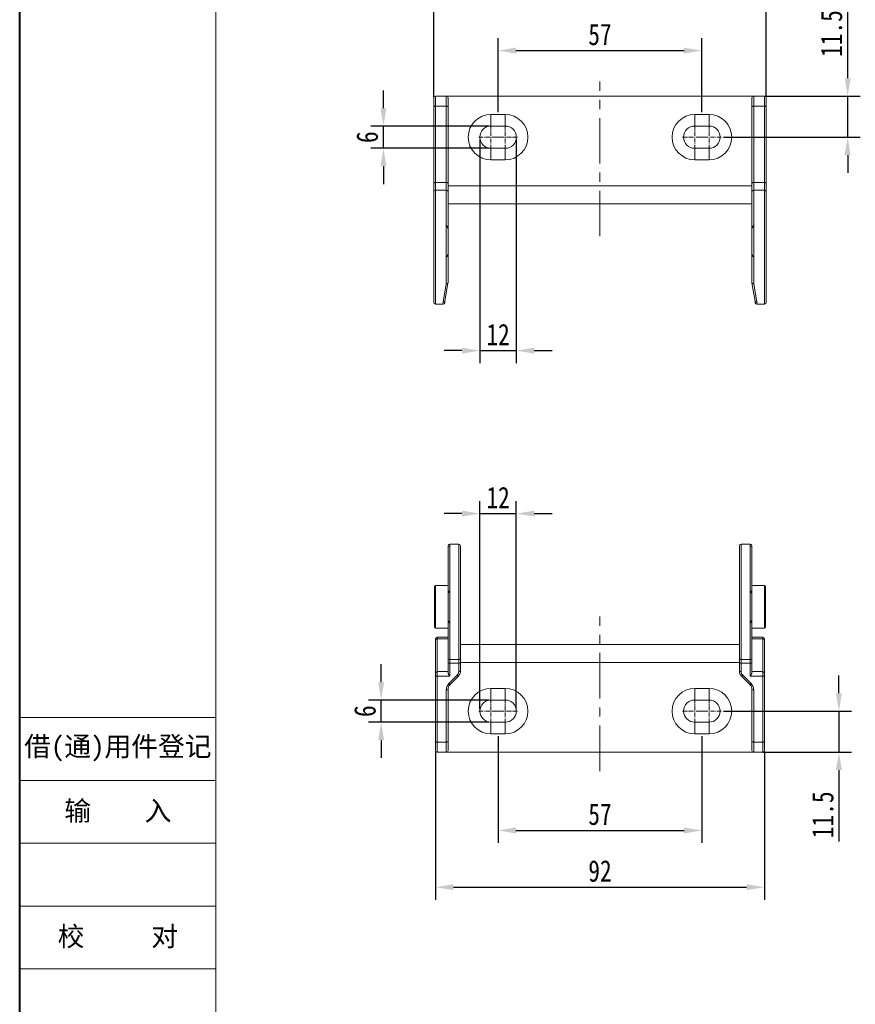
# Model space of a CAD drawing. Header units: millimetres. Extents: x 3104 to 4027, y -212 to 440.
# Tile 2 of 39: x 3104 to 3337, y -53 to 223. Entities that reach past the tile are written whole.
import ezdxf

# ---------------------------------------------------------------- set-up
doc = ezdxf.new("R2010")
doc.units = ezdxf.units.MM
doc.linetypes.add('CENTER', pattern=[0.6, 0.375, -0.075, 0.075, -0.075])
doc.linetypes.add('CENTERX2', pattern=[20.32, 12.7, -2.54, 2.54, -2.54])
doc.styles.get("Standard").update_dxf_attribs({"font": '仿宋_GB2312.ttf', "width": 0.8})
doc.styles.add('样式 3.5', font='仿宋_GB2312.ttf')
doc.dimstyles.new('副本 ISO-25.1', dxfattribs={"dimtxt": 6, "dimasz": 5, "dimexe": 3.5, "dimexo": 0.625, "dimgap": 1.5, "dimtad": 1, "dimdsep": 46, "dimtxsty": 'Standard', "dimcen": 2.5, "dimadec": 0, "dimazin": 0, "dimtfac": 1, "dimtmove": 0, "dimatfit": 3, "dimfxl": 0, "dimarcsym": 0})

# ---------------------------------------------------------------- blocks, each defined once
blk = doc.blocks.new('*D2081')
at = {"color": 0, "lineweight": -2}
for p, q in [((3237.54, 22.39), (3237.54, -7.51)), ((3294.54, 22.39), (3294.54, -7.51)), ((3242.54, -4.01), (3289.54, -4.01))]:
    blk.add_line(p, q, dxfattribs=at)
at = {"color": 0, "lineweight": 9}
for points in [[(3242.54, -3.18), (3242.54, -4.85), (3237.54, -4.01)], [(3289.54, -3.18), (3289.54, -4.85), (3294.54, -4.01)]]:
    blk.add_solid(points, dxfattribs=at)
at = {"layer": 'Defpoints', "color": 0, "lineweight": 9}
for p in [(3237.54, 23.01), (3294.54, 23.01), (3294.54, -4.01)]:
    blk.add_point(p, dxfattribs=at)
at = {"color": 0, "lineweight": 9, "insert": (3266.04, 0.49), "char_height": 6, "attachment_point": 5}
blk.add_mtext('57', dxfattribs=at)
blk = doc.blocks.new('*D2082')
at = {"color": 0, "lineweight": -2}
for p, q in [((3220.04, 18.09), (3220.04, -23.38)), ((3312.04, 18.09), (3312.04, -23.38)), ((3225.04, -19.88), (3307.04, -19.88))]:
    blk.add_line(p, q, dxfattribs=at)
at = {"color": 0, "lineweight": 9}
for points in [[(3225.04, -19.05), (3225.04, -20.72), (3220.04, -19.88)], [(3307.04, -19.05), (3307.04, -20.72), (3312.04, -19.88)]]:
    blk.add_solid(points, dxfattribs=at)
at = {"layer": 'Defpoints', "color": 0, "lineweight": 9}
for p in [(3220.04, 18.71), (3312.04, 18.71), (3312.04, -19.88)]:
    blk.add_point(p, dxfattribs=at)
at = {"color": 0, "lineweight": 9, "insert": (3266.04, -15.38), "char_height": 6, "attachment_point": 5}
blk.add_mtext('92', dxfattribs=at)
blk = doc.blocks.new('*D2083')
at = {"color": 0, "lineweight": -2}
for p, q in [((3332.87, 34.36), (3332.87, 39.36)), ((3300.57, 29.36), (3336.37, 29.36)), ((3332.87, 29.36), (3332.87, 17.86)), ((3311.57, 17.86), (3336.37, 17.86)), ((3332.87, 12.86), (3332.87, -7.12))]:
    blk.add_line(p, q, dxfattribs=at)
at = {"color": 0, "lineweight": 9}
for points in [[(3332.03, 34.36), (3333.7, 34.36), (3332.87, 29.36)], [(3332.03, 12.86), (3333.7, 12.86), (3332.87, 17.86)]]:
    blk.add_solid(points, dxfattribs=at)
at = {"layer": 'Defpoints', "color": 0, "lineweight": 9}
for p in [(3299.95, 29.36), (3310.94, 17.86), (3332.87, 17.86)]:
    blk.add_point(p, dxfattribs=at)
at = {"color": 0, "lineweight": 9, "insert": (3328.37, 0.37), "char_height": 6, "attachment_point": 5, "rotation": 90}
blk.add_mtext('11.5', dxfattribs=at)
blk = doc.blocks.new('*D2084')
at = {"color": 0, "lineweight": -2}
for p, q in [((3204.84, 37.46), (3204.84, 42.46)), ((3234.91, 32.46), (3201.34, 32.46)), ((3204.84, 26.26), (3204.84, 32.46)), ((3234.91, 26.26), (3201.34, 26.26)), ((3204.84, 21.26), (3204.84, 16.26))]:
    blk.add_line(p, q, dxfattribs=at)
at = {"color": 0, "lineweight": 9}
for points in [[(3204.01, 37.46), (3205.67, 37.46), (3204.84, 32.46)], [(3204.01, 21.26), (3205.67, 21.26), (3204.84, 26.26)]]:
    blk.add_solid(points, dxfattribs=at)
at = {"layer": 'Defpoints', "color": 0, "lineweight": 9}
for p in [(3204.84, 32.46), (3235.54, 32.46), (3235.54, 26.26)]:
    blk.add_point(p, dxfattribs=at)
at = {"color": 0, "lineweight": 9, "insert": (3200.34, 29.36), "char_height": 6, "attachment_point": 5, "rotation": 90}
blk.add_mtext('6', dxfattribs=at)
blk = doc.blocks.new('*D2085')
at = {"color": 0, "lineweight": -2}
for p, q in [((3232.44, 29.94), (3232.44, 88.11)), ((3242.64, 29.99), (3242.64, 88.11)), ((3227.44, 84.61), (3222.44, 84.61)), ((3232.44, 84.61), (3242.64, 84.61)), ((3247.64, 84.61), (3252.64, 84.61))]:
    blk.add_line(p, q, dxfattribs=at)
at = {"color": 0, "lineweight": 9}
for points in [[(3227.44, 85.45), (3227.44, 83.78), (3232.44, 84.61)], [(3247.64, 85.45), (3247.64, 83.78), (3242.64, 84.61)]]:
    blk.add_solid(points, dxfattribs=at)
at = {"layer": 'Defpoints', "color": 0, "lineweight": 9}
for p in [(3242.64, 84.61), (3232.44, 29.31), (3242.64, 29.36)]:
    blk.add_point(p, dxfattribs=at)
at = {"color": 0, "lineweight": 9, "insert": (3237.54, 89.11), "char_height": 6, "attachment_point": 5}
blk.add_mtext('12', dxfattribs=at)
blk = doc.blocks.new('*D2086')
at = {"color": 0, "lineweight": -2}
for p, q in [((3232.44, 189.28), (3232.44, 126.69)), ((3242.64, 189.28), (3242.64, 126.69)), ((3227.44, 130.19), (3222.44, 130.19)), ((3232.44, 130.19), (3242.64, 130.19)), ((3247.64, 130.19), (3252.64, 130.19))]:
    blk.add_line(p, q, dxfattribs=at)
at = {"color": 0, "lineweight": 9}
for points in [[(3227.44, 131.03), (3227.44, 129.36), (3232.44, 130.19)], [(3247.64, 131.03), (3247.64, 129.36), (3242.64, 130.19)]]:
    blk.add_solid(points, dxfattribs=at)
at = {"layer": 'Defpoints', "color": 0, "lineweight": 9}
for p in [(3232.44, 189.9), (3242.64, 189.9), (3242.64, 130.19)]:
    blk.add_point(p, dxfattribs=at)
at = {"color": 0, "lineweight": 9, "insert": (3237.54, 134.69), "char_height": 6, "attachment_point": 5}
blk.add_mtext('12', dxfattribs=at)
blk = doc.blocks.new('*D2087')
at = {"color": 0, "lineweight": -2}
for p, q in [((3205.48, 198), (3205.48, 203)), ((3234.91, 193), (3201.98, 193)), ((3205.48, 186.8), (3205.48, 193)), ((3234.91, 186.8), (3201.98, 186.8)), ((3205.48, 181.8), (3205.48, 176.8))]:
    blk.add_line(p, q, dxfattribs=at)
at = {"color": 0, "lineweight": 9}
for points in [[(3204.65, 198), (3206.31, 198), (3205.48, 193)], [(3204.65, 181.8), (3206.31, 181.8), (3205.48, 186.8)]]:
    blk.add_solid(points, dxfattribs=at)
at = {"layer": 'Defpoints', "color": 0, "lineweight": 9}
for p in [(3205.48, 193), (3235.54, 193), (3235.54, 186.8)]:
    blk.add_point(p, dxfattribs=at)
at = {"color": 0, "lineweight": 9, "insert": (3200.98, 189.9), "char_height": 6, "attachment_point": 5, "rotation": 90}
blk.add_mtext('6', dxfattribs=at)
blk = doc.blocks.new('*D2088')
at = {"color": 0, "lineweight": -2}
for p, q in [((3237.54, 196.88), (3237.54, 217.61)), ((3294.54, 196.88), (3294.54, 217.61)), ((3242.54, 214.11), (3289.54, 214.11))]:
    blk.add_line(p, q, dxfattribs=at)
at = {"color": 0, "lineweight": 9}
for points in [[(3242.54, 214.94), (3242.54, 213.27), (3237.54, 214.11)], [(3289.54, 214.94), (3289.54, 213.27), (3294.54, 214.11)]]:
    blk.add_solid(points, dxfattribs=at)
at = {"layer": 'Defpoints', "color": 0, "lineweight": 9}
for p in [(3294.54, 214.11), (3237.54, 196.25), (3294.54, 196.25)]:
    blk.add_point(p, dxfattribs=at)
at = {"color": 0, "lineweight": 9, "insert": (3266.04, 218.61), "char_height": 6, "attachment_point": 5}
blk.add_mtext('57', dxfattribs=at)
blk = doc.blocks.new('*D2089')
at = {"color": 0, "lineweight": -2}
for p, q in [((3219.54, 201.2), (3219.54, 234.65)), ((3312.54, 201.2), (3312.54, 234.65)), ((3224.54, 231.15), (3307.54, 231.15))]:
    blk.add_line(p, q, dxfattribs=at)
at = {"color": 0, "lineweight": 9}
for points in [[(3224.54, 231.98), (3224.54, 230.32), (3219.54, 231.15)], [(3307.54, 231.98), (3307.54, 230.32), (3312.54, 231.15)]]:
    blk.add_solid(points, dxfattribs=at)
at = {"layer": 'Defpoints', "color": 0, "lineweight": 9}
for p in [(3312.54, 231.15), (3219.54, 200.58), (3312.54, 200.58)]:
    blk.add_point(p, dxfattribs=at)
at = {"color": 0, "lineweight": 9, "insert": (3266.04, 235.65), "char_height": 6, "attachment_point": 5}
blk.add_mtext('93', dxfattribs=at)
blk = doc.blocks.new('*D2090')
at = {"color": 0, "lineweight": -2}
for p, q in [((3335.31, 206.4), (3335.31, 226.39)), ((3312.07, 201.4), (3338.81, 201.4)), ((3335.31, 189.9), (3335.31, 201.4)), ((3300.57, 189.9), (3338.81, 189.9)), ((3335.31, 184.9), (3335.31, 179.9))]:
    blk.add_line(p, q, dxfattribs=at)
at = {"color": 0, "lineweight": 9}
for points in [[(3334.47, 206.4), (3336.14, 206.4), (3335.31, 201.4)], [(3334.47, 184.9), (3336.14, 184.9), (3335.31, 189.9)]]:
    blk.add_solid(points, dxfattribs=at)
at = {"layer": 'Defpoints', "color": 0, "lineweight": 9}
for p in [(3311.44, 201.4), (3335.31, 201.4), (3299.95, 189.9)]:
    blk.add_point(p, dxfattribs=at)
at = {"color": 0, "lineweight": 9, "insert": (3330.81, 218.89), "char_height": 6, "attachment_point": 5, "rotation": 90}
blk.add_mtext('11.5', dxfattribs=at)

msp = doc.modelspace()

# ---------------------------------------------------------------- linework, layer by layer
at = {"color": 7, "lineweight": 40}
msp.add_line((3103.755, -211.798), (3103.755, 440.357), dxfattribs=at)
at = {"color": 7, "lineweight": 13}
msp.add_line((3158.65, -200.819), (3158.65, 429.378), dxfattribs=at)
at = {"color": 1, "linetype": 'CENTERX2', "lineweight": 13}
for p, q in [((3266.038, 162.214), (3266.038, 205.441)), ((3266.038, 12.611), (3266.038, 55.838))]:
    msp.add_line(p, q, dxfattribs=at)
at = {"color": 7, "linetype": 'Continuous', "lineweight": 15}
for p, q in [((3220.038, 201.4), (3220.038, 198.547)), ((3223.038, 201.4), (3220.038, 201.4)), ((3223.038, 198.547), (3223.038, 201.4)), ((3266.038, 201.4), (3223.038, 201.4)), ((3309.038, 201.4), (3266.038, 201.4)), ((3309.038, 198.547), (3309.038, 201.4)), ((3309.038, 201.4), (3312.038, 201.4)), ((3312.038, 201.4), (3312.038, 198.547)), ((3219.538, 198.402), (3219.538, 200.9)), ((3219.538, 177.07), (3219.538, 198.402)), ((3220.038, 198.547), (3220.038, 177.214)), ((3223.038, 198.547), (3220.038, 198.547)), ((3223.038, 177.214), (3223.038, 198.547)), ((3223.538, 200.9), (3223.538, 198.402)), ((3223.538, 198.402), (3223.538, 177.07)), ((3308.538, 200.9), (3308.538, 198.402)), ((3308.538, 198.402), (3308.538, 177.07)), ((3309.038, 177.214), (3309.038, 198.547)), ((3309.038, 198.547), (3312.038, 198.547)), ((3312.038, 198.547), (3312.038, 177.214)), ((3312.538, 198.402), (3312.538, 200.9)), ((3312.538, 177.07), (3312.538, 198.402)), ((3235.538, 196.25), (3235.538, 193)), ((3235.538, 196.25), (3239.538, 196.25)), ((3239.538, 196.25), (3239.538, 193)), ((3292.538, 196.25), (3296.538, 196.25)), ((3292.538, 196.25), (3292.538, 193)), ((3296.538, 196.25), (3296.538, 193)), ((3239.538, 193), (3235.538, 193)), ((3296.538, 193), (3292.538, 193)), ((3235.538, 186.8), (3235.538, 183.55)), ((3235.538, 186.8), (3239.538, 186.8)), ((3239.538, 186.8), (3239.538, 183.55)), ((3292.538, 186.8), (3296.538, 186.8)), ((3292.538, 186.8), (3292.538, 183.55)), ((3296.538, 186.8), (3296.538, 183.55)), ((3239.538, 183.55), (3235.538, 183.55)), ((3296.538, 183.55), (3292.538, 183.55)), ((3219.538, 174.688), (3219.538, 177.07)), ((3220.038, 177.214), (3220.038, 175.097)), ((3223.038, 177.214), (3220.038, 177.214)), ((3223.038, 175.097), (3223.038, 177.214)), ((3223.538, 177.07), (3223.538, 174.688)), ((3266.038, 176.26), (3223.538, 176.26)), ((3308.538, 176.26), (3266.038, 176.26)), ((3308.538, 177.07), (3308.538, 174.688)), ((3309.038, 175.097), (3309.038, 177.214)), ((3309.038, 177.214), (3312.038, 177.214)), ((3312.038, 177.214), (3312.038, 175.097)), ((3312.538, 174.688), (3312.538, 177.07)), ((3219.538, 143.69), (3219.538, 174.688)), ((3223.038, 175.097), (3220.038, 175.097)), ((3220.038, 175.097), (3220.038, 143.19)), ((3223.038, 165.27), (3223.038, 175.097)), ((3223.538, 174.688), (3223.538, 164.284)), ((3308.538, 174.688), (3308.538, 164.284)), ((3309.038, 165.27), (3309.038, 175.097)), ((3309.038, 175.097), (3312.038, 175.097)), ((3312.038, 175.097), (3312.038, 143.19)), ((3312.538, 143.69), (3312.538, 174.688)), ((3266.038, 171.291), (3223.538, 171.291)), ((3308.538, 171.291), (3266.038, 171.291)), ((3223.038, 156.237), (3223.038, 165.27)), ((3309.038, 165.27), (3309.038, 156.237)), ((3223.538, 164.284), (3223.538, 157.222)), ((3308.538, 157.222), (3308.538, 164.284)), ((3223.538, 157.222), (3223.538, 149.19)), ((3308.538, 157.222), (3308.538, 149.19)), ((3223.038, 148.894), (3223.038, 156.237)), ((3309.038, 148.894), (3309.038, 156.237)), ((3222.211, 143.78), (3223.038, 148.894)), ((3223.535, 149.171), (3222.672, 143.992)), ((3308.542, 149.171), (3309.405, 143.992)), ((3309.866, 143.78), (3309.038, 148.894)), ((3222.115, 143.19), (3222.211, 143.78)), ((3222.672, 143.992), (3222.608, 143.608)), ((3309.469, 143.608), (3309.405, 143.992)), ((3309.866, 143.78), (3309.962, 143.19)), ((3220.038, 143.19), (3222.115, 143.19)), ((3309.962, 143.19), (3312.038, 143.19)), ((3223.538, 75.226), (3223.538, 75.596)), ((3223.538, 75.226), (3223.538, 62.058)), ((3226.538, 76.096), (3224.038, 76.096)), ((3224.038, 76.096), (3224.038, 75.505)), ((3224.038, 63.044), (3224.038, 75.505)), ((3226.538, 76.096), (3226.538, 43.833)), ((3227.038, 44.251), (3227.038, 75.596)), ((3305.038, 44.251), (3305.038, 75.596)), ((3308.038, 76.096), (3305.538, 76.096)), ((3305.538, 76.096), (3305.538, 43.833)), ((3308.038, 75.505), (3308.038, 76.096)), ((3308.038, 63.044), (3308.038, 75.505)), ((3308.538, 75.596), (3308.538, 75.226)), ((3308.538, 75.226), (3308.538, 62.058)), ((3219.738, 64.176), (3219.738, 52.876)), ((3223.538, 64.476), (3220.038, 64.476)), ((3220.038, 52.576), (3220.038, 64.476)), ((3312.038, 64.476), (3308.538, 64.476)), ((3312.038, 52.576), (3312.038, 64.476)), ((3312.338, 64.176), (3312.338, 52.876)), ((3223.538, 54.994), (3223.538, 62.058)), ((3224.038, 63.044), (3224.038, 54.008)), ((3308.038, 54.008), (3308.038, 63.044)), ((3308.538, 62.058), (3308.538, 54.994)), ((3220.038, 52.576), (3223.538, 52.576)), ((3223.538, 54.994), (3223.538, 44.251)), ((3224.038, 43.833), (3224.038, 54.008)), ((3308.038, 43.833), (3308.038, 54.008)), ((3308.538, 54.994), (3308.538, 44.251)), ((3308.538, 52.576), (3312.038, 52.576)), ((3220.038, 49.33), (3220.038, 49.583)), ((3223.538, 50.083), (3220.538, 50.083)), ((3220.538, 50.083), (3220.538, 49.578)), ((3220.538, 40.454), (3220.538, 49.578)), ((3220.538, 49.578), (3223.538, 49.578)), ((3311.538, 50.083), (3308.538, 50.083)), ((3311.538, 49.578), (3308.538, 49.578)), ((3311.538, 50.083), (3311.538, 49.578)), ((3311.538, 40.454), (3311.538, 49.578)), ((3312.038, 49.33), (3312.038, 49.583)), ((3220.038, 49.33), (3220.038, 39.954)), ((3227.038, 47.984), (3266.038, 47.984)), ((3266.038, 47.984), (3305.038, 47.984)), ((3312.038, 49.33), (3312.038, 39.954)), ((3223.538, 44.251), (3223.538, 42.89)), ((3227.038, 42.89), (3227.038, 44.251)), ((3305.038, 42.89), (3305.038, 44.251)), ((3308.538, 44.251), (3308.538, 42.89)), ((3223.538, 42.89), (3223.538, 40.139)), ((3224.038, 43.833), (3226.538, 43.833)), ((3224.038, 42.745), (3224.038, 43.833)), ((3224.038, 42.745), (3226.538, 42.745)), ((3224.038, 39.165), (3224.038, 42.745)), ((3226.538, 43.833), (3226.538, 42.745)), ((3226.538, 42.745), (3226.538, 40.438)), ((3227.038, 42.964), (3266.038, 42.964)), ((3227.038, 40.583), (3227.038, 42.89)), ((3266.038, 42.964), (3305.038, 42.964)), ((3305.038, 40.583), (3305.038, 42.89)), ((3308.038, 43.833), (3305.538, 43.833)), ((3305.538, 43.833), (3305.538, 42.745)), ((3308.038, 42.745), (3305.538, 42.745)), ((3305.538, 42.745), (3305.538, 40.438)), ((3308.038, 42.745), (3308.038, 43.833)), ((3308.038, 39.165), (3308.038, 42.745)), ((3308.538, 42.89), (3308.538, 40.139)), ((3220.038, 39.31), (3220.038, 39.954)), ((3220.038, 39.31), (3220.038, 20.864)), ((3220.538, 39.165), (3220.538, 40.454)), ((3223.538, 40.454), (3220.538, 40.454)), ((3220.538, 20.719), (3220.538, 39.165)), ((3220.538, 39.165), (3224.038, 39.165)), ((3226.099, 39.378), (3223.771, 37.049)), ((3224.124, 36.84), (3226.453, 39.169)), ((3307.953, 36.84), (3305.624, 39.169)), ((3305.978, 39.378), (3308.306, 37.049)), ((3311.538, 39.165), (3308.038, 39.165)), ((3308.538, 40.454), (3311.538, 40.454)), ((3311.538, 39.165), (3311.538, 40.454)), ((3311.538, 20.719), (3311.538, 39.165)), ((3312.038, 39.31), (3312.038, 39.954)), ((3312.038, 39.31), (3312.038, 20.864)), ((3223.038, 35.282), (3223.038, 20.719)), ((3223.538, 20.864), (3223.538, 35.426)), ((3235.538, 35.715), (3235.538, 32.465)), ((3235.538, 35.715), (3239.538, 35.715)), ((3239.538, 35.715), (3239.538, 32.465)), ((3292.538, 32.465), (3292.538, 35.715)), ((3292.538, 35.715), (3296.538, 35.715)), ((3296.538, 35.715), (3296.538, 32.465)), ((3308.538, 20.864), (3308.538, 35.426)), ((3309.038, 35.282), (3309.038, 20.719)), ((3239.538, 32.465), (3235.538, 32.465)), ((3296.538, 32.465), (3292.538, 32.465)), ((3235.538, 26.265), (3235.538, 23.015)), ((3235.538, 26.265), (3239.538, 26.265)), ((3239.538, 26.265), (3239.538, 23.015)), ((3292.538, 26.265), (3296.538, 26.265)), ((3292.538, 26.265), (3292.538, 23.015)), ((3296.538, 23.015), (3296.538, 26.265)), ((3239.538, 23.015), (3235.538, 23.015)), ((3296.538, 23.015), (3292.538, 23.015)), ((3220.038, 20.864), (3220.038, 18.365)), ((3220.538, 20.719), (3223.038, 20.719)), ((3220.538, 17.865), (3220.538, 20.719)), ((3223.038, 20.719), (3223.038, 17.865)), ((3223.538, 18.365), (3223.538, 20.864)), ((3308.538, 18.365), (3308.538, 20.864)), ((3311.538, 20.719), (3309.038, 20.719)), ((3309.038, 20.719), (3309.038, 17.865)), ((3311.538, 17.865), (3311.538, 20.719)), ((3312.038, 20.864), (3312.038, 18.365)), ((3220.538, 17.865), (3223.038, 17.865)), ((3266.038, 17.865), (3223.038, 17.865)), ((3309.038, 17.865), (3266.038, 17.865)), ((3311.538, 17.865), (3309.038, 17.865))]:
    msp.add_line(p, q, dxfattribs=at)
at = {"color": 1, "linetype": 'CENTER', "lineweight": 9, "ltscale": 3.1496}
for p, q in [((3235.538, 186.49), (3235.538, 193.31)), ((3239.538, 186.49), (3239.538, 193.31)), ((3292.538, 186.49), (3292.538, 193.31)), ((3296.538, 186.49), (3296.538, 193.31)), ((3232.128, 189.9), (3238.948, 189.9)), ((3236.128, 189.9), (3242.948, 189.9)), ((3289.128, 189.9), (3295.948, 189.9)), ((3293.128, 189.9), (3299.948, 189.9)), ((3235.538, 25.955), (3235.538, 32.775)), ((3239.538, 25.955), (3239.538, 32.775)), ((3292.538, 25.955), (3292.538, 32.775)), ((3296.538, 25.955), (3296.538, 32.775)), ((3232.128, 29.365), (3238.948, 29.365)), ((3236.128, 29.365), (3242.948, 29.365)), ((3289.128, 29.365), (3295.948, 29.365)), ((3293.128, 29.365), (3299.948, 29.365))]:
    msp.add_line(p, q, dxfattribs=at)
at = {"color": 7, "lineweight": 15}
for p, q in [((3103.755, 27.545), (3158.65, 27.545)), ((3103.755, 9.978), (3158.65, 9.978)), ((3103.755, -7.588), (3158.65, -7.588)), ((3103.755, -25.154), (3158.65, -25.154)), ((3103.755, -42.721), (3158.65, -42.721))]:
    msp.add_line(p, q, dxfattribs=at)
at = {"color": 7, "linetype": 'Continuous', "lineweight": 15, "flags": 128}
for points in [[(3219.538, 198.402), (3219.548, 198.43), (3219.577, 198.458), (3219.623, 198.483), (3219.685, 198.504), (3219.761, 198.522), (3219.847, 198.536), (3219.941, 198.544), (3220.038, 198.547)], [(3223.538, 198.402), (3223.529, 198.43), (3223.5, 198.458), (3223.454, 198.483), (3223.392, 198.504), (3223.316, 198.522), (3223.23, 198.536), (3223.136, 198.544), (3223.038, 198.547)], [(3308.538, 198.402), (3308.548, 198.43), (3308.577, 198.458), (3308.623, 198.483), (3308.685, 198.504), (3308.761, 198.522), (3308.847, 198.536), (3308.941, 198.544), (3309.038, 198.547)], [(3312.538, 198.402), (3312.529, 198.43), (3312.5, 198.458), (3312.454, 198.483), (3312.392, 198.504), (3312.316, 198.522), (3312.23, 198.536), (3312.136, 198.544), (3312.038, 198.547)], [(3219.538, 177.07), (3219.548, 177.098), (3219.577, 177.125), (3219.623, 177.15), (3219.685, 177.172), (3219.761, 177.19), (3219.847, 177.203), (3219.941, 177.211), (3220.038, 177.214)], [(3223.538, 177.07), (3223.529, 177.098), (3223.5, 177.125), (3223.454, 177.15), (3223.392, 177.172), (3223.316, 177.19), (3223.23, 177.203), (3223.136, 177.211), (3223.038, 177.214)], [(3308.538, 177.07), (3308.548, 177.098), (3308.577, 177.125), (3308.623, 177.15), (3308.685, 177.172), (3308.761, 177.19), (3308.847, 177.203), (3308.941, 177.211), (3309.038, 177.214)], [(3312.538, 177.07), (3312.529, 177.098), (3312.5, 177.125), (3312.454, 177.15), (3312.392, 177.172), (3312.316, 177.19), (3312.23, 177.203), (3312.136, 177.211), (3312.038, 177.214)], [(3220.038, 49.33), (3220.048, 49.379), (3220.077, 49.425), (3220.123, 49.468), (3220.185, 49.506), (3220.261, 49.536), (3220.347, 49.559), (3220.441, 49.573), (3220.538, 49.578)], [(3312.038, 49.33), (3312.029, 49.379), (3312, 49.425), (3311.954, 49.468), (3311.892, 49.506), (3311.816, 49.536), (3311.73, 49.559), (3311.636, 49.573), (3311.538, 49.578)], [(3223.538, 42.89), (3223.548, 42.862), (3223.577, 42.834), (3223.623, 42.81), (3223.685, 42.788), (3223.761, 42.77), (3223.847, 42.756), (3223.941, 42.748), (3224.038, 42.745)], [(3226.538, 42.745), (3226.636, 42.748), (3226.73, 42.756), (3226.816, 42.77), (3226.892, 42.788), (3226.954, 42.81), (3227, 42.834), (3227.029, 42.862), (3227.038, 42.89)], [(3305.538, 42.745), (3305.441, 42.748), (3305.347, 42.756), (3305.261, 42.77), (3305.185, 42.788), (3305.123, 42.81), (3305.077, 42.834), (3305.048, 42.862), (3305.038, 42.89)], [(3308.538, 42.89), (3308.529, 42.862), (3308.5, 42.834), (3308.454, 42.81), (3308.392, 42.788), (3308.316, 42.77), (3308.23, 42.756), (3308.136, 42.748), (3308.038, 42.745)], [(3220.538, 39.165), (3220.441, 39.168), (3220.347, 39.176), (3220.261, 39.19), (3220.185, 39.208), (3220.123, 39.229), (3220.077, 39.254), (3220.048, 39.282), (3220.038, 39.31)], [(3226.538, 40.438), (3226.636, 40.441), (3226.73, 40.449), (3226.816, 40.463), (3226.892, 40.481), (3226.954, 40.503), (3227, 40.528), (3227.029, 40.555), (3227.038, 40.583)], [(3305.538, 40.438), (3305.441, 40.441), (3305.347, 40.449), (3305.261, 40.463), (3305.185, 40.481), (3305.123, 40.503), (3305.077, 40.528), (3305.048, 40.555), (3305.038, 40.583)], [(3311.538, 39.165), (3311.636, 39.168), (3311.73, 39.176), (3311.816, 39.19), (3311.892, 39.208), (3311.954, 39.229), (3312, 39.254), (3312.029, 39.282), (3312.038, 39.31)], [(3223.538, 35.426), (3223.529, 35.398), (3223.5, 35.371), (3223.454, 35.346), (3223.392, 35.324), (3223.316, 35.306), (3223.23, 35.293), (3223.136, 35.284), (3223.038, 35.282)], [(3308.538, 35.426), (3308.548, 35.398), (3308.577, 35.371), (3308.623, 35.346), (3308.685, 35.324), (3308.761, 35.306), (3308.847, 35.293), (3308.941, 35.284), (3309.038, 35.282)], [(3220.538, 20.719), (3220.441, 20.722), (3220.347, 20.73), (3220.261, 20.744), (3220.185, 20.762), (3220.123, 20.784), (3220.077, 20.809), (3220.048, 20.836), (3220.038, 20.864)], [(3223.538, 20.864), (3223.529, 20.836), (3223.5, 20.809), (3223.454, 20.784), (3223.392, 20.762), (3223.316, 20.744), (3223.23, 20.73), (3223.136, 20.722), (3223.038, 20.719)], [(3308.538, 20.864), (3308.548, 20.836), (3308.577, 20.809), (3308.623, 20.784), (3308.685, 20.762), (3308.761, 20.744), (3308.847, 20.73), (3308.941, 20.722), (3309.038, 20.719)], [(3311.538, 20.719), (3311.636, 20.722), (3311.73, 20.73), (3311.816, 20.744), (3311.892, 20.762), (3311.954, 20.784), (3312, 20.809), (3312.029, 20.836), (3312.038, 20.864)]]:
    msp.add_lwpolyline(points, dxfattribs=at)
at = {"color": 7, "linetype": 'Continuous', "lineweight": 15}
for centre, radius, start, end in [((3220.038, 200.9), 0.5, 90, 180), ((3223.038, 200.9), 0.5, 0, 90), ((3309.038, 200.9), 0.5, 90, 180), ((3312.038, 200.9), 0.5, 0, 90), ((3235.538, 189.9), 6.35, 90, 270), ((3239.538, 189.9), 6.35, 270, 90), ((3292.538, 189.9), 6.35, 90, 270), ((3296.538, 189.9), 6.35, 270, 90), ((3235.538, 189.9), 3.1, 90, 270), ((3239.538, 189.9), 3.1, 270, 90), ((3292.538, 189.9), 3.1, 90, 270), ((3296.538, 189.9), 3.1, 270, 90), ((3219.997, 174.637), 0.461, 84.82042, 173.6532), ((3223.08, 174.637), 0.461, 6.3468, 95.17958), ((3308.997, 174.637), 0.461, 84.82042, 173.6532), ((3312.08, 174.637), 0.461, 6.3468, 95.17958), ((3220.038, 143.69), 0.5, 180, 270), ((3222.115, 143.69), 0.5, 270.42014, 350.53768), ((3309.962, 143.69), 0.5, 189.46232, 269.43995), ((3312.038, 143.69), 0.5, 270, 0), ((3224.038, 75.596), 0.5, 90, 180), ((3226.538, 75.596), 0.5, 0, 90), ((3305.538, 75.596), 0.5, 90, 180), ((3308.038, 75.596), 0.5, 0, 90), ((3220.038, 64.176), 0.3, 90, 180), ((3312.038, 64.176), 0.3, 0, 90), ((3220.038, 52.876), 0.3, 180, 270), ((3312.038, 52.876), 0.3, 270, 360), ((3220.538, 49.583), 0.5, 90, 180), ((3311.538, 49.583), 0.5, 0, 90), ((3224.001, 44.296), 0.465, 185.55055, 274.63961), ((3226.576, 44.296), 0.465, 265.36039, 354.44945), ((3305.501, 44.296), 0.465, 185.55055, 274.63961), ((3308.076, 44.296), 0.465, 265.36039, 354.44945), ((3220.538, 39.954), 0.5, 90, 180), ((3225.038, 40.438), 1.5, 315, 0), ((3226.523, 39.69), 0.526, 216.45245, 262.3753), ((3225.038, 40.583), 2, 315, 0), ((3307.038, 40.583), 2, 180, 225), ((3307.038, 40.438), 1.5, 180, 225), ((3305.554, 39.69), 0.526, 277.6247, 323.54755), ((3311.538, 39.954), 0.5, 0, 90), ((3225.538, 35.282), 2.5, 135, 180), ((3225.538, 35.426), 2, 135, 180), ((3224.194, 37.362), 0.526, 216.45245, 262.3753), ((3307.883, 37.362), 0.526, 277.6247, 323.54755), ((3306.538, 35.426), 2, 0, 45), ((3306.538, 35.282), 2.5, 0, 45), ((3235.538, 29.365), 6.35, 90, 270), ((3239.538, 29.365), 6.35, 270, 90), ((3292.538, 29.365), 6.35, 90, 270), ((3296.538, 29.365), 6.35, 270, 90), ((3235.538, 29.365), 3.1, 90, 270), ((3239.538, 29.365), 3.1, 270, 90), ((3292.538, 29.365), 3.1, 90, 270), ((3296.538, 29.365), 3.1, 270, 90), ((3220.538, 18.365), 0.5, 180, 270), ((3223.038, 18.365), 0.5, 270, 0), ((3309.038, 18.365), 0.5, 180, 270), ((3311.538, 18.365), 0.5, 270, 0)]:
    msp.add_arc(centre, radius, start, end, dxfattribs=at)
for points, knots in [([(3223.538, 164.284), (3223.538, 164.354), (3223.517, 164.434), (3223.452, 164.598), (3223.409, 164.684), (3223.266, 164.939), (3223.152, 165.11), (3223.038, 165.27)], [0, 0, 0, 0, 0.25, 0.25, 0.5, 0.5, 1, 1, 1, 1]), ([(3308.538, 164.284), (3308.538, 164.354), (3308.56, 164.434), (3308.625, 164.598), (3308.668, 164.684), (3308.811, 164.939), (3308.925, 165.11), (3309.038, 165.27)], [0, 0, 0, 0, 0.25, 0.25, 0.5, 0.5, 1, 1, 1, 1]), ([(3223.038, 156.237), (3223.151, 156.395), (3223.265, 156.566), (3223.409, 156.822), (3223.452, 156.908), (3223.517, 157.073), (3223.538, 157.153), (3223.538, 157.222)], [0, 0, 0, 0, 0.5, 0.5, 0.75, 0.75, 1, 1, 1, 1]), ([(3309.038, 156.237), (3308.926, 156.395), (3308.812, 156.566), (3308.668, 156.822), (3308.625, 156.908), (3308.56, 157.073), (3308.538, 157.153), (3308.538, 157.222)], [0, 0, 0, 0, 0.5, 0.5, 0.75, 0.75, 1, 1, 1, 1]), ([(3223.535, 149.171), (3223.522, 149.089), (3223.462, 149.015), (3223.281, 148.914), (3223.159, 148.888), (3223.038, 148.894)], [0, 0, 0, 0, 0.5, 0.5, 1, 1, 1, 1]), ([(3223.538, 149.19), (3223.538, 149.19), (3223.538, 149.189), (3223.538, 149.187), (3223.538, 149.185), (3223.537, 149.182), (3223.536, 149.177), (3223.536, 149.175), (3223.536, 149.173), (3223.535, 149.171)], [0, 0, 0, 0, 0.000028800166, 0.000028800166, 0.000028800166, 0.000052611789, 0.000052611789, 0.000052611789, 0.000062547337, 0.000062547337, 0.000062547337, 0.000062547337]), ([(3308.538, 149.19), (3308.538, 149.19), (3308.539, 149.189), (3308.539, 149.187), (3308.539, 149.185), (3308.54, 149.182), (3308.541, 149.177), (3308.541, 149.175), (3308.541, 149.173), (3308.542, 149.171)], [0, 0, 0, 0, 0.000028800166, 0.000028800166, 0.000028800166, 0.000052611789, 0.000052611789, 0.000052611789, 0.000062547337, 0.000062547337, 0.000062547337, 0.000062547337]), ([(3308.542, 149.171), (3308.555, 149.089), (3308.615, 149.015), (3308.796, 148.914), (3308.918, 148.888), (3309.038, 148.894)], [0, 0, 0, 0, 0.5, 0.5, 1, 1, 1, 1]), ([(3222.672, 143.992), (3222.662, 143.932), (3222.638, 143.884), (3222.574, 143.809), (3222.536, 143.784), (3222.407, 143.735), (3222.309, 143.741), (3222.211, 143.78)], [0, 0, 0, 0, 0.25, 0.25, 0.5, 0.5, 1, 1, 1, 1]), ([(3309.405, 143.992), (3309.415, 143.932), (3309.439, 143.884), (3309.503, 143.809), (3309.541, 143.784), (3309.67, 143.735), (3309.768, 143.741), (3309.866, 143.78)], [0, 0, 0, 0, 0.25, 0.25, 0.5, 0.5, 1, 1, 1, 1]), ([(3224.038, 75.505), (3223.926, 75.547), (3223.812, 75.552), (3223.668, 75.488), (3223.625, 75.455), (3223.56, 75.361), (3223.538, 75.299), (3223.538, 75.226)], [0, 0, 0, 0, 0.5, 0.5, 0.75, 0.75, 1, 1, 1, 1]), ([(3308.038, 75.505), (3308.151, 75.547), (3308.265, 75.552), (3308.409, 75.488), (3308.452, 75.455), (3308.517, 75.361), (3308.538, 75.299), (3308.538, 75.226)], [0, 0, 0, 0, 0.5, 0.5, 0.75, 0.75, 1, 1, 1, 1]), ([(3223.538, 62.058), (3223.538, 62.128), (3223.56, 62.208), (3223.625, 62.373), (3223.668, 62.458), (3223.811, 62.714), (3223.925, 62.885), (3224.038, 63.044)], [0, 0, 0, 0, 0.25, 0.25, 0.5, 0.5, 1, 1, 1, 1]), ([(3308.538, 62.058), (3308.538, 62.128), (3308.517, 62.208), (3308.452, 62.373), (3308.409, 62.458), (3308.266, 62.714), (3308.152, 62.885), (3308.038, 63.044)], [0, 0, 0, 0, 0.25, 0.25, 0.5, 0.5, 1, 1, 1, 1]), ([(3224.038, 54.008), (3223.926, 54.166), (3223.812, 54.337), (3223.668, 54.593), (3223.625, 54.679), (3223.56, 54.845), (3223.538, 54.925), (3223.538, 54.994)], [0, 0, 0, 0, 0.5, 0.5, 0.75, 0.75, 1, 1, 1, 1]), ([(3308.038, 54.008), (3308.151, 54.166), (3308.265, 54.337), (3308.409, 54.593), (3308.452, 54.679), (3308.517, 54.845), (3308.538, 54.925), (3308.538, 54.994)], [0, 0, 0, 0, 0.5, 0.5, 0.75, 0.75, 1, 1, 1, 1]), ([(3223.538, 40.139), (3223.538, 40.066), (3223.56, 39.986), (3223.625, 39.82), (3223.667, 39.736), (3223.763, 39.567), (3223.816, 39.485), (3223.924, 39.322), (3223.982, 39.241), (3224.038, 39.165)], [0, 0, 0, 0, 0.25, 0.25, 0.5, 0.5, 0.75, 0.75, 1, 1, 1, 1]), ([(3308.538, 40.139), (3308.538, 40.066), (3308.517, 39.986), (3308.452, 39.82), (3308.41, 39.736), (3308.314, 39.567), (3308.261, 39.485), (3308.153, 39.322), (3308.095, 39.241), (3308.038, 39.165)], [0, 0, 0, 0, 0.25, 0.25, 0.5, 0.5, 0.75, 0.75, 1, 1, 1, 1])]:
    msp.add_open_spline(points, degree=3, knots=knots, dxfattribs=at)

# ---------------------------------------------------------------- texts
at = {"color": 7, "linetype": 'CENTER', "lineweight": 18, "char_height": 5.48952, "width": 54.89522, "attachment_point": 5, "style": '样式 3.5'}
for s, insert in [('{\\fSimSun|b0|i0|c134|p2;借}({\\fSimSun|b0|i0|c134|p2;通}){\\fSimSun|b0|i0|c134|p2;用件登记}', (3131.203, 18.762)), ('\\f宋体|b0|i0|c134|p2;校     对', (3131.203, -33.938))]:
    msp.add_mtext(s, dxfattribs=dict(at, insert=insert))
at = {"color": 7, "lineweight": 18, "insert": (3131.203, 1.195), "char_height": 5.48952, "width": 54.89522, "attachment_point": 5, "style": '样式 3.5'}
msp.add_mtext('{\\fSimSun|b0|i0|c134|p2;输    入}', dxfattribs=at)

# ---------------------------------------------------------------- dimensions: what is measured, and where the dimension line sits
at = {"color": 5, "lineweight": 9}
for base, p1, p2, picture, middle in [((3312.538, 231.15), (3219.538, 200.578), (3312.538, 200.578), '*D2089', (3266.038, 235.65)), ((3294.538, 214.108), (3237.538, 196.25), (3294.538, 196.25), '*D2088', (3266.038, 218.608)), ((3294.538, -4.014), (3237.538, 23.015), (3294.538, 23.015), '*D2081', (3266.038, 0.486)), ((3312.038, -19.882), (3220.038, 18.713), (3312.038, 18.713), '*D2082', (3266.038, -15.382))]:
    dim = msp.add_linear_dim(base=base, p1=p1, p2=p2, dimstyle='副本 ISO-25.1', dxfattribs=at)
    dim.commit()
    dim.dimension.update_dxf_attribs({"geometry": picture, "text_midpoint": middle})
for base, p1, p2, picture, middle in [((3335.308, 201.4), (3299.948, 189.9), (3311.442, 201.4), '*D2090', (3330.808, 218.894)), ((3332.866, 17.865), (3299.948, 29.365), (3310.943, 17.865), '*D2083', (3328.366, 0.371))]:
    dim = msp.add_linear_dim(base=base, p1=p1, p2=p2, angle=90, dimstyle='副本 ISO-25.1', dxfattribs=at)
    dim.commit()
    dim.dimension.update_dxf_attribs({"geometry": picture, "text_midpoint": middle})
for base, p1, p2, picture, middle in [((3205.481, 193), (3235.538, 186.8), (3235.538, 193), '*D2087', (3200.981, 189.9)), ((3204.84, 32.465), (3235.538, 26.265), (3235.538, 32.465), '*D2084', (3200.34, 29.365))]:
    dim = msp.add_linear_dim(base=base, p1=p1, p2=p2, angle=90, text='6', dimstyle='副本 ISO-25.1', dxfattribs=at)
    dim.commit()
    dim.dimension.update_dxf_attribs({"geometry": picture, "text_midpoint": middle})
for base, p1, p2, picture, middle in [((3242.638, 130.194), (3232.438, 189.9), (3242.638, 189.9), '*D2086', (3237.538, 134.694)), ((3242.638, 84.612), (3232.439, 29.312), (3242.638, 29.365), '*D2085', (3237.539, 89.112))]:
    dim = msp.add_linear_dim(base=base, p1=p1, p2=p2, text='12', dimstyle='副本 ISO-25.1', dxfattribs=at)
    dim.commit()
    dim.dimension.update_dxf_attribs({"geometry": picture, "text_midpoint": middle})

doc.saveas('drawing.dxf')
